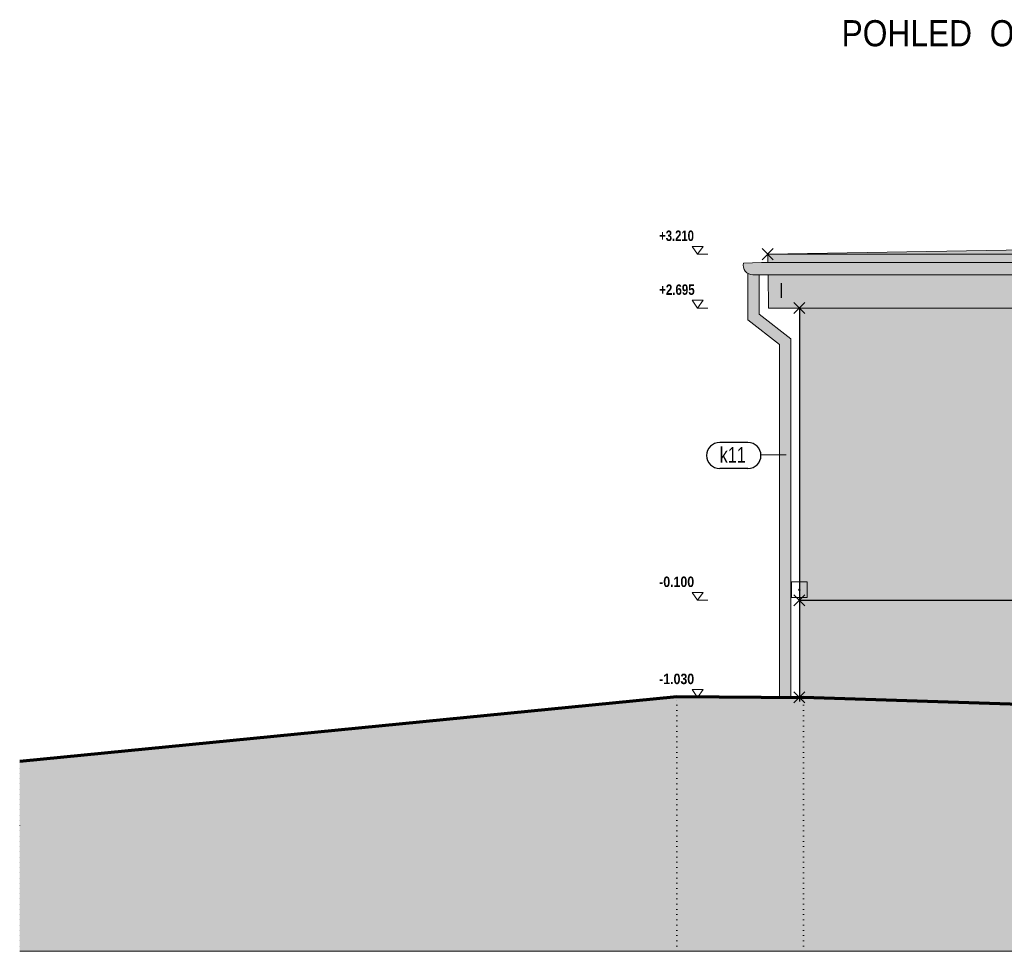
# Model space of a CAD drawing. Header units: millimetres. Extents: x -102573 to 74941, y -39020 to -17940.
# Tile 7 of 19: x -25583 to -16156, y -39020 to -30104. Entities that reach past the tile are written whole.
import ezdxf

# ---------------------------------------------------------------- set-up
doc = ezdxf.new("R2010")
doc.units = ezdxf.units.MM
doc.linetypes.add('JIS_08_37', pattern=[50, 0, -50])
for name, color, linetype, lineweight in [('XR$1$POHLEDY - NOVÝ STAV_1', 7, 'Continuous', 25), ('XR$2$POHLEDY - KLEMPÍŘINA_1', 7, 'Continuous', 25), ('XR$3$POHLEDY - FILING_1', 7, 'Continuous', 25)]:
    doc.layers.add(name, color=color, linetype=linetype, lineweight=lineweight)
doc.styles.add('ARIAL', font='ARIAL.TTF')
doc.styles.add('ARIALNARROW', font='ARIALN.TTF')

# ---------------------------------------------------------------- blocks, each defined once
blk = doc.blocks.new('COMPLEX_ELEVATIONDIM_18')
at = {"layer": 'XR$1$POHLEDY - NOVÝ STAV_1', "color": 6, "linetype": 'Continuous', "lineweight": 13}
for p, q in [((-19040.1, -32273.5), (-19145.1, -32273.5)), ((-19145.1, -32273.5), (-19092.6, -32348.5)), ((-19092.6, -32348.5), (-19040.1, -32273.5)), ((-18474.1, -32295.5), (-18368.1, -32401.4)), ((-18474, -32401.4), (-18368, -32295.5)), ((-19092.6, -32348.5), (-19092.6, -32348.5)), ((-19092.6, -32348.5), (-19092.6, -32348.5)), ((-19092.6, -32348.5), (-18992.6, -32348.5)), ((-19092.6, -32348.5), (-19092.6, -32348.5)), ((-19092.6, -32348.5), (-19092.6, -32348.5)), ((-19040.1, -32789), (-19145.1, -32789)), ((-19145.1, -32789), (-19092.6, -32864)), ((-19092.6, -32864), (-19040.1, -32789)), ((-19092.6, -32864), (-19092.6, -32864)), ((-19092.6, -32864), (-19092.6, -32864)), ((-19092.6, -32864), (-18992.6, -32864)), ((-19092.6, -32864), (-19092.6, -32864)), ((-19092.6, -32864), (-19092.6, -32864)), ((-18170.9, -32811), (-18064.9, -32917)), ((-18170.8, -32917), (-18064.8, -32811)), ((-18192.7, -35485.2), (-18192.7, -35635)), ((-18042.8, -35485.2), (-18192.7, -35485.2)), ((-18042.8, -35635), (-18042.8, -35485.2)), ((-19040.1, -35585.2), (-19145.1, -35585.2)), ((-19145.1, -35585.2), (-19092.6, -35660.2)), ((-19092.6, -35660.2), (-19040.1, -35585.2)), ((-18170.9, -35607.1), (-18064.9, -35713.1)), ((-18170.8, -35713.1), (-18064.8, -35607.1)), ((-19092.6, -35660.2), (-19092.6, -35660.2)), ((-19092.6, -35660.2), (-19092.6, -35660.2)), ((-19092.6, -35660.2), (-18992.6, -35660.2)), ((-19092.6, -35660.2), (-19092.6, -35660.2)), ((-19092.6, -35660.2), (-19092.6, -35660.2)), ((-18192.7, -35635), (-18042.8, -35635)), ((-19040.1, -36514.8), (-19145.1, -36514.8)), ((-19145.1, -36514.8), (-19092.6, -36589.8)), ((-19092.6, -36589.8), (-19040.1, -36514.8)), ((-18170.9, -36536.8), (-18064.9, -36642.8)), ((-18170.8, -36642.8), (-18064.8, -36536.8)), ((-19092.6, -36589.8), (-19092.6, -36589.8)), ((-19092.6, -36589.8), (-19092.6, -36589.8)), ((-19092.6, -36589.8), (-18992.6, -36589.8)), ((-19092.6, -36589.8), (-19092.6, -36589.8)), ((-19092.6, -36589.8), (-19092.6, -36589.8))]:
    blk.add_line(p, q, dxfattribs=at)
blk.add_circle((-18117.8, -35560.2), 7.5, dxfattribs=at)
at = {"layer": 'XR$1$POHLEDY - NOVÝ STAV_1', "color": 6, "linetype": 'Continuous', "lineweight": 18, "char_height": 100, "attachment_point": 7, "style": 'ARIALNARROW'}
for s, insert, width in [('\\W0.94;\\fArial Narrow|i0|b1|c0|p0;+3.210', (-19459.8, -32223.5), 388.575), ('\\W0.96;\\fArial Narrow|i0|b1|c0|p0;+2.695', (-19459.8, -32739), 389.401), ('\\W1.03;\\fArial Narrow|i0|b1|c0|p0;-0.100', (-19459.8, -35535.2), 392.672), ('\\W1.03;\\fArial Narrow|i0|b1|c0|p0;-1.030', (-19459.8, -36464.8), 392.672)]:
    blk.add_mtext(s, dxfattribs=dict(at, insert=insert, width=width))

msp = doc.modelspace()

# ---------------------------------------------------------------- hatches: boundary and pattern name
at = {"layer": 'XR$3$POHLEDY - FILING_1', "linetype": 'Continuous', "lineweight": 13}
msp.add_hatch(color=252, dxfattribs=at).paths.add_polyline_path([(-18421.1, -32348.5), (24090.4, -32348.5), (17807.2, -32245.9), (16854.6, -32245.9), (16854.6, -32102.6), (16754.6, -32102.6), (16754.6, -32245.9), (15471.1, -32245.9), (15471.1, -32102.6), (15371.1, -32102.6), (15371.1, -32245.9), (11248, -32245.9), (11248, -32102.6), (11148, -32102.6), (11148, -32245.9), (169.4, -32245.9), (169.4, -32102.6), (69.4, -32102.6), (69.4, -32245.9), (-5478.7, -32245.9), (-5478.7, -32102.6), (-5578.7, -32102.6), (-5578.7, -32245.9), (-9701.8, -32245.9), (-9701.8, -32102.6), (-9801.8, -32102.6), (-9801.8, -32245.9), (-11085.3, -32245.9), (-11085.3, -32102.6), (-11185.3, -32102.6), (-11185.3, -32245.9), (-12137.8, -32245.9)], flags=0)
h = msp.add_hatch(dxfattribs=at)
h.set_pattern_fill('VZOR', scale=300, angle=45, style=0, pattern_type=2)
h.set_pattern_definition([(45, (-6e-14, 848.53), (-3e-14, 424.264), [300, -300]), (135, (-6e-14, 848.53), (-424.264, 3e-14), [300, -300])])
h.paths.add_polyline_path([(-18421.1, -32348.5), (24090.4, -32348.5), (17807.2, -32245.9), (16854.6, -32245.9), (16854.6, -32102.6), (16754.6, -32102.6), (16754.6, -32245.9), (15471.1, -32245.9), (15471.1, -32102.6), (15371.1, -32102.6), (15371.1, -32245.9), (11248, -32245.9), (11248, -32102.6), (11148, -32102.6), (11148, -32245.9), (169.4, -32245.9), (169.4, -32102.6), (69.4, -32102.6), (69.4, -32245.9), (-5478.7, -32245.9), (-5478.7, -32102.6), (-5578.7, -32102.6), (-5578.7, -32245.9), (-9701.8, -32245.9), (-9701.8, -32102.6), (-9801.8, -32102.6), (-9801.8, -32245.9), (-11085.3, -32245.9), (-11085.3, -32102.6), (-11185.3, -32102.6), (-11185.3, -32245.9), (-12137.8, -32245.9)], flags=0)
for color, points in [(252, [(-18419.6, -32428.9), (-1477.8, -32428.9), (-1477.8, -32422.2), (7127.2, -32422.2), (7127.2, -32428.9), (24088.9, -32428.9), (24090.4, -32348.5), (-18421.1, -32348.5)]), (251, [(-18652.4, -32433), (-18654.8, -32447.9), (-18654.7, -32462.9), (-18652.1, -32477.7), (-18647.1, -32491.9), (-18639.8, -32505), (-18630.4, -32516.7), (-18619.2, -32526.8), (-18606.5, -32534.8), (-18592.6, -32540.5), (-18577.9, -32543.9), (-18562.9, -32544.8), (-1477.8, -32544.8), (-1477.8, -32428.9), (-18478.9, -32428.9)]), (251, [(-18562.9, -32544.8), (-18579.4, -32543.7), (-18583.8, -32542.6), (-18592.6, -32540.5), (-18594.1, -32539.9), (-18595.4, -32539.6), (-18599.8, -32537.5), (-18606.5, -32534.8), (-18608.5, -32533.5), (-18611.5, -32532.1), (-18611.5, -32977.4), (-18308, -33211.6), (-18308, -36589.8), (-18198, -36589.8), (-18198, -33157.5), (-18501.5, -32923.3), (-18501.5, -32544.8)]), (252, [(-1670.6, -32702.2), (-1672.5, -32700.6), (-1674.7, -32699.2), (-1679, -32695.4), (-1682.9, -32692.3), (-1684.2, -32690.7), (-1685.9, -32689.2), (-1689.8, -32684.4), (-1693.2, -32680.4), (-1694.1, -32679), (-1695.3, -32677.5), (-1698.6, -32671.6), (-1701.4, -32667), (-1701.9, -32665.7), (-1702.6, -32664.4), (-1705.1, -32657.4), (-1707.1, -32652.3), (-1707.3, -32651.3), (-1707.6, -32650.2), (-1709, -32642.2), (-1710.1, -32636.8), (-1710.1, -32636.1), (-1710.2, -32635.4), (-1710.3, -32625.9), (-1710.4, -32621.1), (-1707.9, -32605.5), (-1663.3, -32604.5), (-1663.3, -32544.8), (-18417.6, -32544.8), (-18412.1, -32864), (-1663.3, -32864), (-1663.3, -32706.4), (-1666.5, -32704.4)])]:
    msp.add_hatch(color=color, dxfattribs=at).paths.add_polyline_path(points)
h = msp.add_hatch(color=9, dxfattribs=at)
h.paths.add_polyline_path([(-18117.8, -35660.2), (-1407.8, -35660.2), (-1407.8, -33456.9), (-1663.3, -33230.5), (-1663.3, -32864), (-18117.8, -32864)])
h.paths.add_polyline_path([(-1553.3, -32864), (-1553.3, -33192.5), (-1407.8, -33321.4), (-1407.8, -33135.2), (-1477.8, -33135.2), (-1477.8, -32864)])
h.paths.add_polyline_path([(-6657.8, -33110.2), (-5657.8, -33110.2), (-5657.8, -34460.2), (-6657.8, -34460.2)], flags=16)
h.paths.add_polyline_path([(-3757.8, -34460.2), (-3757.8, -33110.2), (-2757.8, -33110.2), (-2757.8, -34460.2)], flags=16)
h.paths.add_polyline_path([(-9557.8, -33110.2), (-8557.8, -33110.2), (-8557.8, -34460.2), (-9557.8, -34460.2)], flags=16)
h.paths.add_polyline_path([(-11007.8, -34460.2), (-11007.8, -33110.2), (-10007.8, -33110.2), (-10007.8, -34460.2)], flags=16)
h.paths.add_polyline_path([(-7107.8, -33110.2), (-7107.8, -34460.2), (-8107.8, -34460.2), (-8107.8, -33110.2)], flags=16)
h.paths.add_polyline_path([(-5207.8, -34460.2), (-5207.8, -33110.2), (-4207.8, -33110.2), (-4207.8, -34460.2)], flags=16)
at = {"layer": 'XR$3$POHLEDY - FILING_1', "linetype": 'Continuous', "lineweight": 50}
msp.add_hatch(color=7, dxfattribs=at).paths.add_polyline_path([(7057.2, -35910.2), (4101.5, -35950.2), (3772.2, -35955.8), (1152.2, -36000.2), (-1407.8, -36000.2), (-1407.8, -37440.2), (-2527.8, -37460.2), (-2677.8, -37460.2), (-10336.2, -36890.2), (-10877.8, -36890.2), (-10877.8, -36849.9), (-11427.8, -36808.9), (-18077.8, -36590.2), (-19289.5, -36580.2), (-25582.6, -37200.2), (-25582.6, -39020.2), (29270.2, -39020.2), (29270.2, -35690.2), (24407.2, -35780.2), (23607.2, -35860.2), (9164.5, -36006.9), (7057.2, -35990.2)])
at = {"layer": 'XR$3$POHLEDY - FILING_1', "linetype": 'Continuous', "lineweight": 70}
h = msp.add_hatch(color=253, dxfattribs=at)
h.paths.add_polyline_path([(-1407.8, -37440.2), (-1407.8, -35660.2), (-18117.8, -35660.2), (-18117.8, -36589.8), (-18077.8, -36590.2), (-11427.8, -36808.9), (-10877.8, -36849.9), (-10877.8, -36090.2), (-9877.8, -36090.2), (-9877.8, -36890.2), (-10336.2, -36890.2), (-2677.8, -37460.2)])
h.paths.add_polyline_path([(-3977.3, -37063.4), (-3977.3, -36863.4), (-3777.3, -36863.4), (-3777.3, -37063.4)], flags=16)
h.paths.add_polyline_path([(-8427.8, -36890.2), (-9427.8, -36890.2), (-9427.8, -36090.2), (-8427.8, -36090.2)], flags=16)
h.paths.add_polyline_path([(-2627.8, -36090.2), (-1627.8, -36090.2), (-1627.8, -36890.2), (-2627.8, -36890.2)], flags=16)
h.paths.add_polyline_path([(-11177.2, -36002), (-11177.2, -36344.3), (-11477.2, -36344.3), (-11477.2, -36002)], flags=16)
h.paths.add_polyline_path([(-6527.8, -36090.2), (-5527.8, -36090.2), (-5527.8, -36890.2), (-6527.8, -36890.2)], flags=16)
h.paths.add_polyline_path([(-3627.3, -36557), (-3977.3, -36557), (-3977.3, -36207), (-3627.3, -36207)], flags=16)
h.paths.add_polyline_path([(-6977.8, -36890.2), (-7977.8, -36890.2), (-7977.8, -36090.2), (-6977.8, -36090.2)], flags=16)

# ---------------------------------------------------------------- linework, layer by layer
at = {"layer": 'XR$1$POHLEDY - NOVÝ STAV_1', "color": 7, "linetype": 'Continuous', "lineweight": 13}
for p, q in [((-12137.8, -32245.9), (-18421.1, -32348.5)), ((-18419.6, -32428.9), (-18421.1, -32348.5)), ((-18421.1, -32348.5), (24090.4, -32348.5)), ((-18412.1, -32864), (-18417.6, -32544.8)), ((-18412.1, -32864), (-1477.8, -32864))]:
    msp.add_line(p, q, dxfattribs=at)
at = {"layer": 'XR$1$POHLEDY - NOVÝ STAV_1', "color": 7, "linetype": 'Continuous', "lineweight": 25}
for p, q in [((-18287.8, -32765.2), (-18287.8, -32627.3)), ((-18117.8, -32864), (-18117.8, -36630.2)), ((-18117.8, -35660.2), (-5652.8, -35660.2)), ((-17937.8, -35660.2), (-1407.8, -35660.2))]:
    msp.add_line(p, q, dxfattribs=at)
at = {"layer": 'XR$1$POHLEDY - NOVÝ STAV_1', "color": 6, "linetype": 'Continuous', "lineweight": 25}
for p, q in [((-18610.3, -34150.1), (-18880.6, -34150.1)), ((-18610.3, -34400.1), (-18880.6, -34400.1))]:
    msp.add_line(p, q, dxfattribs=at)
at = {"layer": 'XR$1$POHLEDY - NOVÝ STAV_1', "color": 6, "linetype": 'Continuous', "lineweight": 13}
msp.add_line((-18485.6, -34270.1), (-18245.6, -34270.1), dxfattribs=at)
at = {"layer": 'XR$1$POHLEDY - NOVÝ STAV_1', "color": 7, "linetype": 'Continuous', "lineweight": 70}
for p, q in [((-25582.6, -37200.2), (-19289.5, -36580.2)), ((-19289.5, -36580.2), (-18077.8, -36590.2)), ((-11427.8, -36808.9), (-18077.8, -36590.2))]:
    msp.add_line(p, q, dxfattribs=at)
at = {"layer": 'XR$1$POHLEDY - NOVÝ STAV_1', "color": 5, "linetype": 'JIS_08_37', "lineweight": 13}
for p, q in [((-19289.5, -39020.2), (-19289.5, -36580.2)), ((-18077.8, -39020.2), (-18077.8, -36590.2)), ((-25582.6, -39020.2), (-25582.6, -37200.2))]:
    msp.add_line(p, q, dxfattribs=at)
at = {"layer": 'XR$1$POHLEDY - NOVÝ STAV_1', "color": 5, "linetype": 'Continuous', "lineweight": 13}
msp.add_line((29270.2, -39020.2), (-25582.6, -39020.2), dxfattribs=at)
at = {"layer": 'XR$1$POHLEDY - NOVÝ STAV_1', "color": 6, "linetype": 'Continuous', "lineweight": 25}
for centre, start, end in [((-18880.6, -34275.1), 90, 270), ((-18610.3, -34275.1), 270, 90)]:
    msp.add_arc(centre, 125, start, end, dxfattribs=at)
at = {"layer": 'XR$2$POHLEDY - KLEMPÍŘINA_1', "color": 251, "linetype": 'Continuous', "lineweight": 13}
for p, q in [((-18478.9, -32428.9), (-18652.4, -32433)), ((-1477.8, -32428.9), (-18478.9, -32428.9)), ((-18611.5, -32531.9), (-18611.5, -32977.4)), ((-18562.9, -32544.8), (-1477.8, -32544.8)), ((-18501.5, -32544.8), (-18501.5, -32923.3)), ((-18611.5, -32977.4), (-18308, -33211.6)), ((-18501.5, -32923.3), (-18198, -33157.5)), ((-18198, -33157.5), (-18198, -36589.8)), ((-18308, -33211.6), (-18308, -36589.8)), ((-18308, -36589.8), (-18198, -36589.8))]:
    msp.add_line(p, q, dxfattribs=at)
msp.add_arc((-18565.1, -32454.8), 90, 165.995, 271.37728, dxfattribs=at)

# ---------------------------------------------------------------- block references
at = {"layer": 'XR$1$POHLEDY - NOVÝ STAV_1', "color": 6, "linetype": 'Continuous', "lineweight": 13}
msp.add_blockref('COMPLEX_ELEVATIONDIM_18', (0, 0), dxfattribs=at)

# ---------------------------------------------------------------- texts
at = {"layer": 'XR$1$POHLEDY - NOVÝ STAV_1', "color": 7, "linetype": 'Continuous', "lineweight": 50, "insert": (-17713.7, -30108.7), "char_height": 250, "width": 3393.293, "attachment_point": 1, "style": 'ARIAL'}
msp.add_mtext('\\W0.87;POHLED  OD  SEVERU', dxfattribs=at)
at = {"layer": 'XR$1$POHLEDY - NOVÝ STAV_1', "color": 6, "linetype": 'Continuous', "lineweight": 25, "insert": (-18880.6, -34345.1), "char_height": 150, "width": 326.139, "attachment_point": 7, "style": 'ARIAL'}
msp.add_mtext('\\W0.74;k11', dxfattribs=at)

doc.saveas('drawing.dxf')
